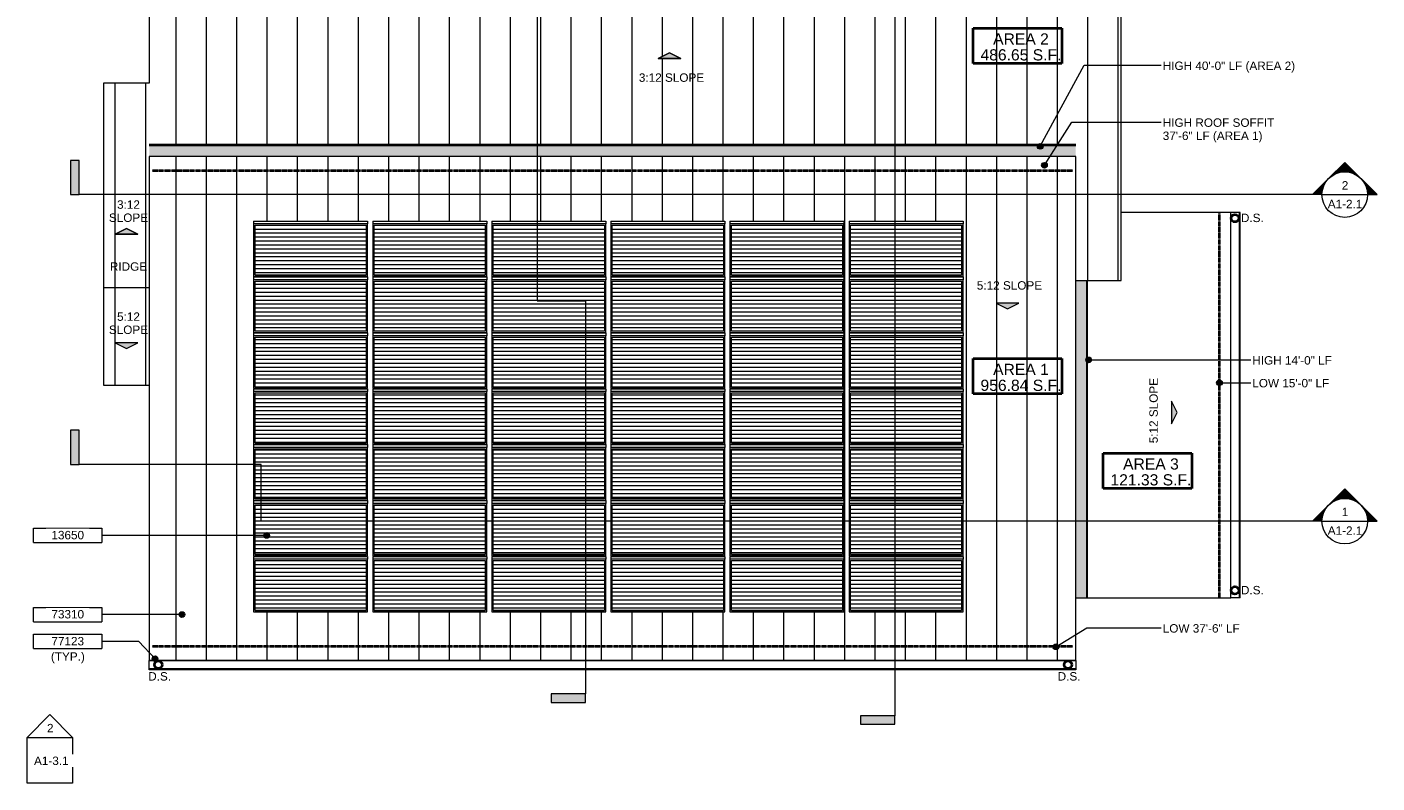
# Model space of a CAD drawing. Header units: inches. Extents: x -686 to 120, y -283 to 603.
# Tile 1 of 2: x -590 to 120, y -283 to 115. Entities that reach past the tile are written whole.
import ezdxf

# ---------------------------------------------------------------- set-up
doc = ezdxf.new("R2010")
doc.units = ezdxf.units.IN
doc.header["$MEASUREMENT"] = 0
doc.linetypes.add('1A Hidden Long', pattern=[0.21875, 0.15625, -0.0625])
for name, color, linetype, lineweight in [('A-ANNO-NOTE', 2, 'Continuous', 9), ('A-ANNO-SYMB', 6, 'Continuous', 9), ('A-ANNO-TEXT', 2, 'Continuous', 9), ('A-DETL', 5, 'Continuous', 9), ('A-DETL-GENF', 3, 'Continuous', 9), ('A-EQPM', 6, 'Continuous', 9), ('A-ROOF', 4, 'Continuous', 18), ('A-ROOF-OTLN', 4, 'Continuous', 9), ('A-ROOF-PATT', 8, 'Continuous', 18)]:
    doc.layers.add(name, color=color, linetype=linetype, lineweight=lineweight)
doc.styles.add('Arial', font='arial.ttf', dxfattribs={"height": 4.425898})
doc.styles.add('Arial_1', font='arial.ttf', dxfattribs={"height": 5.901198})

# ---------------------------------------------------------------- blocks, each defined once
blk = doc.blocks.new('Solar Panel - 30_ x 60_-2671283-Roof Plan')
at = {"layer": 'A-EQPM'}
h = blk.add_hatch(dxfattribs=at)
h.set_pattern_fill('FP_3', color=256, style=0, pattern_type=2)
h.set_pattern_definition([(180, (-411.161, -18.411), (-3e-16, -2.077), [])])
h.paths.add_polyline_path([(-470.41, -15.64), (-411.91, -15.64), (-411.91, 10.57), (-470.41, 10.57)], flags=0)
for p, q in [((-471.16, 12.8), (-411.16, 12.8)), ((-471.16, 12.8), (-471.16, 11.26)), ((-411.16, 11.26), (-471.16, 11.26)), ((-471.16, 11.26), (-471.16, -16.43)), ((-470.41, -15.74), (-470.41, 10.57)), ((-470.41, 10.57), (-411.91, 10.57)), ((-411.91, 10.57), (-411.91, -15.74)), ((-411.16, 12.8), (-411.16, 11.26)), ((-411.16, -16.43), (-411.16, 11.26)), ((-471.16, -16.43), (-411.16, -16.43)), ((-470.41, -15.64), (-411.91, -15.64)), ((-411.91, -15.74), (-470.41, -15.74))]:
    blk.add_line(p, q, dxfattribs=at)
blk = doc.blocks.new('Slope-Direction - 4_-792366-Roof Plan')
at = {"layer": 'A-DETL-GENF'}
blk.add_hatch(color=256, dxfattribs=at).paths.add_polyline_path([(0, 3), (-6, 0), (6, 0)], flags=0)
for p, q in [((0, 3), (-6, 0)), ((0, 3), (-6, 0)), ((-6, 0), (6, 0)), ((-6, 0), (6, 0)), ((6, 0), (0, 3)), ((6, 0), (0, 3))]:
    blk.add_line(p, q, dxfattribs=at)
blk = doc.blocks.new('Slope-Direction - 4_-792364-Roof Plan')
at = {"layer": 'A-DETL-GENF'}
blk.add_hatch(color=256, dxfattribs=at).paths.add_polyline_path([(6, 0), (-6, 0), (0, -3)], flags=0)
for p, q in [((0, -3), (-6, 0)), ((6, 0), (-6, 0)), ((-6, 0), (0, -3)), ((-6, 0), (6, 0)), ((0, -3), (6, 0)), ((6, 0), (0, -3))]:
    blk.add_line(p, q, dxfattribs=at)
blk = doc.blocks.new('Section - 3_32_ x 3_8_-54337-Roof Plan')
at = {"layer": 'A-ANNO-SYMB'}
blk.add_hatch(color=256, dxfattribs=at).paths.add_polyline_path([(0, 0.375), (0, 0), (-0.09375, 0), (-0.09375, 0.375)], flags=0)
for p, q in [((0, 0.375), (-0.09375, 0.375)), ((-0.09375, 0.375), (-0.09375, 0)), ((0, 0), (0, 0.375)), ((-0.09375, 0), (0, 0))]:
    blk.add_line(p, q, dxfattribs=at)
blk = doc.blocks.new('Section - Section Head - Filled-22785-Roof Plan')
at = {"layer": 'A-ANNO-SYMB'}
h = blk.add_hatch(color=256, dxfattribs=at)
edge = h.paths.add_edge_path(flags=0)
edge.add_line((-0.427, 0.177), (-0.25, 0.354))
edge.add_line((-0.25, 0.354), (-0.25, 0.25))
edge.add_arc((-0.25, 0), 0.25, 90, 135)
h = blk.add_hatch(color=256, dxfattribs=at)
edge = h.paths.add_edge_path(flags=0)
edge.add_arc((-0.25, 0), 0.25, 45, 90)
edge.add_line((-0.25, 0.25), (-0.25, 0.354))
edge.add_line((-0.25, 0.354), (-0.073, 0.177))
h = blk.add_hatch(color=256, dxfattribs=at)
edge = h.paths.add_edge_path(flags=0)
edge.add_arc((-0.25, 0), 0.25, 137.9216, 180)
edge.add_line((-0.5, 0), (-0.604, 0))
edge.add_line((-0.604, 0), (-0.436, 0.168))
h = blk.add_hatch(color=256, dxfattribs=at)
edge = h.paths.add_edge_path(flags=0)
edge.add_line((-0.064, 0.168), (0.104, 0))
edge.add_line((0.104, 0), (0, 0))
edge.add_arc((-0.25, 0), 0.25, 0, 42.0784)
for p, q in [((-0.25, 0.354), (-0.604, 0)), ((-0.25, 0.354), (-0.427, 0.177)), ((-0.25, 0.354), (0.104, 0)), ((-0.25, 0.25), (-0.25, 0.354)), ((-0.073, 0.177), (-0.25, 0.354)), ((-0.25, 0.354), (-0.25, 0.25)), ((-0.436, 0.168), (-0.604, 0)), ((0.104, 0), (-0.064, 0.168)), ((-0.604, 0), (-0.5, 0)), ((0, 0), (0.104, 0)), ((-0.5, 0), (-0.604, 0)), ((0, 0), (0.104, 0))]:
    blk.add_line(p, q, dxfattribs=at)
for start, end in [(360, 180), (137.9216, 180), (90, 135), (45, 90), (0, 42.0784), (180, 360)]:
    blk.add_arc((-0.25, 0), 0.25, start, end, dxfattribs=at)
blk = doc.blocks.new('Elevation - Detail Number-151647-Roof Plan')
at = {"layer": 'A-ANNO-SYMB'}
for p, q in [((-0.25, -0.25), (-0.25, 0.25)), ((-0.25, 0.25), (0.25, 0.25)), ((0.25, 0.25), (0.25, -0.25)), ((0.25, -0.25), (-0.25, -0.25))]:
    blk.add_line(p, q, dxfattribs=at)
blk = doc.blocks.new('Elevation - Detail Number-151370-Roof Plan')
at = {"layer": 'A-ANNO-SYMB'}
for p, q in [((0, 0.25), (-0.25, 0)), ((0.25, 0), (0, 0.25)), ((-0.25, 0), (0.25, 0))]:
    blk.add_line(p, q, dxfattribs=at)
blk = doc.blocks.new('Keynote Tag - Keynote Number - Boxed - Small-135510-Roof Plan')
at = {"layer": 'A-ANNO-NOTE'}
for p, q in [((-0.375, -0.079), (-0.375, 0.078)), ((-0.375, 0.078), (0.375, 0.078)), ((0.375, 0.078), (0.375, -0.079)), ((-0.375, -0.079), (0.375, -0.079))]:
    blk.add_line(p, q, dxfattribs=at)

msp = doc.modelspace()

# ---------------------------------------------------------------- hatches: boundary and pattern name
at = {"layer": 'A-ANNO-NOTE'}
h = msp.add_hatch(color=256, dxfattribs=at)
edge = h.paths.add_edge_path(flags=0)
edge.add_arc((-464.29, -152.73), 1.5, 0, 360)
h = msp.add_hatch(color=256, dxfattribs=at)
edge = h.paths.add_edge_path(flags=0)
edge.add_arc((-508.89, -194.39), 1.5, 0, 360)
h = msp.add_hatch(color=256, dxfattribs=at)
edge = h.paths.add_edge_path(flags=0)
edge.add_arc((-523.09, -217.64), 1.5, 0, 360)
at = {"layer": 'A-ANNO-TEXT'}
h = msp.add_hatch(color=7, dxfattribs=at)
edge = h.paths.add_edge_path(flags=0)
edge.add_arc((-57.06, 52.14), 1.5, 0, 360)
h = msp.add_hatch(color=7, dxfattribs=at)
edge = h.paths.add_edge_path(flags=0)
edge.add_arc((-54.88, 42.15), 1.5, 0, 360)
h = msp.add_hatch(color=7, dxfattribs=at)
edge = h.paths.add_edge_path(flags=0)
edge.add_arc((-31.61, -60.31), 1.5, 0, 360)
h = msp.add_hatch(color=7, dxfattribs=at)
edge = h.paths.add_edge_path(flags=0)
edge.add_arc((37.24, -72.31), 1.5, 0, 360)
h = msp.add_hatch(color=7, dxfattribs=at)
edge = h.paths.add_edge_path(flags=0)
edge.add_arc((-48.9, -211.34), 1.5, 0, 360)
at = {"layer": 'A-DETL-GENF'}
for points in [[(-64.6, 46.83), (-38.41, 46.83), (-38.41, 52.83), (-526.16, 52.83), (-526.16, 46.83), (-65.53, 46.83)], [(-38.41, -185.67), (-32.41, -185.67), (-32.41, -18.54), (-38.41, -18.54), (-38.41, -86.26)]]:
    msp.add_hatch(color=9, dxfattribs=at).paths.add_polyline_path(points, flags=0)
at = {"layer": 'A-ROOF-PATT', "lineweight": 9}
h = msp.add_hatch(dxfattribs=at)
h.set_pattern_fill('FP_7', color=256, style=0, pattern_type=2)
h.set_pattern_definition([(270, (0, 36.352), (16, 1e-15), [])])
h.paths.add_polyline_path([(-544.08, -22.38), (-526.16, -22.38), (-526.16, 52.83), (-38.41, 52.83), (-38.41, -18.54), (-14.41, -18.54), (-14.41, 169.33), (-302.16, 169.33), (-302.16, 145.33), (-526.16, 145.33), (-526.16, 85.33), (-550.16, 85.33), (-550.16, -22.38)], flags=0)
h.paths.add_polyline_path([(-536.36, 5.9), (-544.08, 5.9), (-538.08, 8.9), (-532.08, 5.9)], flags=0)
h.paths.add_polyline_path([(-258.22, 98.35), (-252.22, 101.35), (-246.22, 98.35)], flags=0)
h = msp.add_hatch(dxfattribs=at)
h.set_pattern_fill('FP_1', color=256, style=0, pattern_type=2)
h.set_pattern_definition([(90, (0, -75.157), (-16, 1e-15), [])])
h.paths.add_polyline_path([(-526.16, -218.54), (-38.41, -218.54), (-38.41, 46.83), (-526.16, 46.83), (-526.16, -86.26)], flags=0)
h.paths.add_polyline_path([(-407.72, -192.97), (-408.47, -192.97), (-408.47, -163.74), (-348.47, -163.74), (-348.47, -192.97), (-401.22, -192.97)], flags=0)
h.paths.add_polyline_path([(-98.47, -192.97), (-157.72, -192.97), (-157.72, -163.74), (-97.72, -163.74), (-97.72, -192.97)], flags=0)
h.paths.add_polyline_path([(-285.79, -192.97), (-345.79, -192.97), (-345.79, -163.74), (-285.79, -163.74), (-285.79, -192.28)], flags=0)
h.paths.add_polyline_path([(-282.35, -192.97), (-283.1, -192.97), (-283.1, -163.74), (-223.1, -163.74), (-223.1, -192.97), (-253.1, -192.97)], flags=0)
h.paths.add_polyline_path([(-220.41, -192.97), (-220.41, -163.74), (-160.41, -163.74), (-160.41, -192.97), (-219.66, -192.97)], flags=0)
h.paths.add_polyline_path([(-411.16, -192.97), (-471.16, -192.97), (-471.16, -163.74), (-411.16, -163.74), (-411.16, -192.28)], flags=0)
h.paths.add_polyline_path([(-97.72, -163.55), (-157.72, -163.55), (-157.72, -134.31), (-97.72, -134.31), (-97.72, -162.85)], flags=0)
h.paths.add_polyline_path([(-378.47, -163.55), (-408.47, -163.55), (-408.47, -134.31), (-348.47, -134.31), (-348.47, -163.55), (-349.22, -163.55)], flags=0)
h.paths.add_polyline_path([(-223.1, -163.55), (-283.1, -163.55), (-283.1, -134.31), (-223.1, -134.31), (-223.1, -162.85)], flags=0)
h.paths.add_polyline_path([(-286.54, -163.55), (-345.79, -163.55), (-345.79, -134.31), (-285.79, -134.31), (-285.79, -163.55)], flags=0)
h.paths.add_polyline_path([(-161.16, -163.55), (-220.41, -163.55), (-220.41, -134.31), (-160.41, -134.31), (-160.41, -163.55)], flags=0)
h.paths.add_polyline_path([(-441.16, -163.55), (-471.16, -163.55), (-471.16, -134.31), (-411.16, -134.31), (-411.16, -163.55), (-411.91, -163.55)], flags=0)
h.paths.add_polyline_path([(-408.47, -134.12), (-408.47, -104.89), (-348.47, -104.89), (-348.47, -134.12), (-407.72, -134.12)], flags=0)
h.paths.add_polyline_path([(-156.97, -134.12), (-157.72, -134.12), (-157.72, -104.89), (-97.72, -104.89), (-97.72, -134.12), (-127.72, -134.12)], flags=0)
h.paths.add_polyline_path([(-160.41, -134.12), (-220.41, -134.12), (-220.41, -104.89), (-160.41, -104.89), (-160.41, -133.43)], flags=0)
h.paths.add_polyline_path([(-282.35, -134.12), (-283.1, -134.12), (-283.1, -104.89), (-223.1, -104.89), (-223.1, -134.12), (-253.1, -134.12)], flags=0)
h.paths.add_polyline_path([(-285.79, -134.12), (-345.79, -134.12), (-345.79, -104.89), (-285.79, -104.89), (-285.79, -133.43)], flags=0)
h.paths.add_polyline_path([(-457.17, -134.12), (-471.16, -134.12), (-471.16, -104.89), (-411.16, -104.89), (-411.16, -134.12), (-441.16, -134.12)], flags=0)
h.paths.add_polyline_path([(-408.47, -104.7), (-408.47, -75.47), (-348.47, -75.47), (-348.47, -104.7), (-407.72, -104.7)], flags=0)
h.paths.add_polyline_path([(-177.42, -104.7), (-220.41, -104.7), (-220.41, -75.47), (-160.41, -75.47), (-160.41, -104.7), (-161.16, -104.7)], flags=0)
h.paths.add_polyline_path([(-127.72, -104.7), (-157.72, -104.7), (-157.72, -75.47), (-97.72, -75.47), (-97.72, -104.7), (-121.48, -104.7)], flags=0)
h.paths.add_polyline_path([(-315.79, -104.7), (-345.79, -104.7), (-345.79, -75.47), (-285.79, -75.47), (-285.79, -104.7), (-289.32, -104.7)], flags=0)
h.paths.add_polyline_path([(-283.1, -104.7), (-283.1, -75.47), (-223.1, -75.47), (-223.1, -104.7), (-282.35, -104.7)], flags=0)
h.paths.add_polyline_path([(-411.16, -104.7), (-471.16, -104.7), (-471.16, -75.47), (-411.16, -75.47), (-411.16, -104.01)], flags=0)
h.paths.add_polyline_path([(-121.48, -75.28), (-157.72, -75.28), (-157.72, -46.05), (-97.72, -46.05), (-97.72, -75.28), (-98.47, -75.28)], flags=0)
h.paths.add_polyline_path([(-408.47, -75.28), (-408.47, -46.05), (-348.47, -46.05), (-348.47, -75.28), (-407.72, -75.28)], flags=0)
h.paths.add_polyline_path([(-190.41, -75.28), (-220.41, -75.28), (-220.41, -46.05), (-160.41, -46.05), (-160.41, -75.28), (-177.42, -75.28)], flags=0)
h.paths.add_polyline_path([(-285.79, -75.28), (-345.79, -75.28), (-345.79, -46.05), (-285.79, -46.05), (-285.79, -74.58)], flags=0)
h.paths.add_polyline_path([(-441.16, -75.28), (-471.16, -75.28), (-471.16, -46.05), (-411.16, -46.05), (-411.16, -75.28), (-411.91, -75.28)], flags=0)
h.paths.add_polyline_path([(-283.1, -75.28), (-283.1, -46.05), (-223.1, -46.05), (-223.1, -75.28), (-282.35, -75.28)], flags=0)
h.paths.add_polyline_path([(-349.22, -45.85), (-408.47, -45.85), (-408.47, -16.62), (-348.47, -16.62), (-348.47, -45.85)], flags=0)
h.paths.add_polyline_path([(-121.48, -45.85), (-157.72, -45.85), (-157.72, -16.62), (-97.72, -16.62), (-97.72, -45.85), (-98.47, -45.85)], flags=0)
h.paths.add_polyline_path([(-441.16, -45.85), (-471.16, -45.85), (-471.16, -16.62), (-411.16, -16.62), (-411.16, -45.85), (-411.91, -45.85)], flags=0)
h.paths.add_polyline_path([(-253.1, -45.85), (-283.1, -45.85), (-283.1, -16.62), (-223.1, -16.62), (-223.1, -45.85), (-233.37, -45.85)], flags=0)
h.paths.add_polyline_path([(-285.79, -45.85), (-345.79, -45.85), (-345.79, -16.62), (-285.79, -16.62), (-285.79, -45.16)], flags=0)
h.paths.add_polyline_path([(-161.16, -45.85), (-220.41, -45.85), (-220.41, -16.62), (-160.41, -16.62), (-160.41, -45.85)], flags=0)
h.paths.add_polyline_path([(-74.31, -33.46), (-80.31, -30.46), (-68.31, -30.46)], flags=0)
h.paths.add_polyline_path([(-348.47, -16.43), (-408.47, -16.43), (-408.47, 12.8), (-348.47, 12.8), (-348.47, -15.74)], flags=0)
h.paths.add_polyline_path([(-219.66, -16.43), (-220.41, -16.43), (-220.41, 12.8), (-160.41, 12.8), (-160.41, -16.43), (-190.41, -16.43)], flags=0)
h.paths.add_polyline_path([(-127.72, -16.43), (-157.72, -16.43), (-157.72, 12.8), (-97.72, 12.8), (-97.72, -16.43), (-98.47, -16.43)], flags=0)
h.paths.add_polyline_path([(-283.1, -16.43), (-283.1, 12.8), (-223.1, 12.8), (-223.1, -16.43), (-282.35, -16.43)], flags=0)
h.paths.add_polyline_path([(-345.04, -16.43), (-345.79, -16.43), (-345.79, 12.8), (-285.79, 12.8), (-285.79, -16.43), (-315.79, -16.43)], flags=0)
h.paths.add_polyline_path([(-470.41, -16.43), (-471.16, -16.43), (-471.16, 12.8), (-411.16, 12.8), (-411.16, -16.43), (-441.16, -16.43)], flags=0)
h = msp.add_hatch(dxfattribs=at)
h.set_pattern_fill('FP_8', color=256, style=0, pattern_type=2)
h.set_pattern_definition([(90, (0, -21.829), (-16, 1e-15), [])])
h.paths.add_polyline_path([(-532.08, -73.67), (-526.16, -73.67), (-526.16, -22.38), (-550.16, -22.38), (-550.16, -73.67), (-544.08, -73.67)], flags=0)
h.paths.add_polyline_path([(-538.08, -54.38), (-544.08, -51.38), (-532.08, -51.38)], flags=0)

# ---------------------------------------------------------------- linework, layer by layer
at = {"layer": 'A-ANNO-NOTE'}
for p, q in [((-542.87, -152.73), (-551.02, -152.73)), ((-464.29, -152.73), (-542.87, -152.73)), ((-538.63, -194.39), (-551.02, -194.39)), ((-508.89, -194.39), (-538.63, -194.39)), ((-531.63, -208.58), (-551.02, -208.58)), ((-523.09, -217.64), (-531.63, -208.58))]:
    msp.add_line(p, q, dxfattribs=at)
for centre in [(-464.29, -152.73), (-508.89, -194.39), (-523.09, -217.64)]:
    msp.add_circle(centre, 1.5, dxfattribs=at)
at = {"layer": 'A-ANNO-SYMB'}
for p, q in [((-133.63, 234.41), (-133.63, -247.65)), ((-321.99, 157.37), (-321.99, -29.13)), ((91.22, 26.72), (-563.03, 26.72)), ((91.22, 26.72), (115.22, 26.72)), ((-321.99, -29.13), (-296.52, -29.13)), ((-296.52, -29.13), (-296.52, -236.18)), ((-467.21, -115.31), (-563.01, -115.31)), ((-467.21, -145.23), (-467.21, -115.31)), ((91.22, -145.23), (-467.21, -145.23)), ((91.22, -145.23), (115.22, -145.23))]:
    msp.add_line(p, q, dxfattribs=at)
at = {"layer": 'A-ANNO-TEXT', "color": 7}
for p, q in [((-57.06, 52.14), (-34.03, 94.8)), ((-34.03, 94.8), (6.66, 94.8)), ((-54.88, 42.15), (-40.44, 64.87)), ((-40.44, 64.87), (6.66, 64.87)), ((-31.61, -60.31), (53.8, -60.31)), ((37.24, -72.31), (53.8, -72.31)), ((-48.9, -211.34), (-32.49, -201.43)), ((-32.49, -201.43), (6.66, -201.43))]:
    msp.add_line(p, q, dxfattribs=at)
for centre in [(-57.06, 52.14), (-54.88, 42.15), (-31.61, -60.31), (37.24, -72.31), (-48.9, -211.34)]:
    msp.add_circle(centre, 1.5, dxfattribs=at)
at = {"layer": 'A-DETL', "lineweight": 40}
for p, q in [((-92.37, 114.39), (-45.79, 114.39)), ((-92.37, 95.8), (-92.37, 114.39)), ((-45.79, 114.39), (-45.79, 95.8)), ((-45.79, 95.8), (-92.37, 95.8)), ((-38.41, 52.83), (-526.16, 52.83)), ((-92.37, -59.61), (-45.79, -59.61)), ((-92.37, -78.2), (-92.37, -59.61)), ((-45.79, -59.61), (-45.79, -78.2)), ((-45.79, -78.2), (-92.37, -78.2)), ((-23.95, -109.39), (22.63, -109.39)), ((-23.95, -127.98), (-23.95, -109.39)), ((22.63, -109.39), (22.63, -127.98)), ((22.63, -127.98), (-23.95, -127.98))]:
    msp.add_line(p, q, dxfattribs=at)
at = {"layer": 'A-DETL', "linetype": '1A Hidden Long', "lineweight": 40}
for p, q in [((-524.66, 39.33), (-39.91, 39.33)), ((37.21, -185.67), (37.21, 17.33)), ((-524.66, -211.04), (-39.91, -211.04))]:
    msp.add_line(p, q, dxfattribs=at)
at = {"layer": 'A-DETL', "lineweight": 18}
for p, q in [((43.21, 17.33), (-14.41, 17.33)), ((43.21, -185.67), (43.21, 17.33)), ((-38.41, -185.67), (43.21, -185.67))]:
    msp.add_line(p, q, dxfattribs=at)
at = {"layer": 'A-DETL'}
for p, q in [((48.21, 17.33), (43.21, 17.33)), ((47.71, 17.33), (47.71, -185.67)), ((48.21, -185.67), (48.21, 17.33)), ((48.21, -185.67), (43.21, -185.67))]:
    msp.add_line(p, q, dxfattribs=at)
at = {"layer": 'A-DETL', "lineweight": 30}
msp.add_line((-32.41, -185.67), (-32.41, -18.54), dxfattribs=at)
at = {"layer": 'A-DETL', "lineweight": 40}
for centre in [(45.39, 14.3), (45.39, -181.7), (-521.39, -220.79), (-42.52, -220.79)]:
    msp.add_circle(centre, 2, dxfattribs=at)
at = {"layer": 'A-ROOF'}
for p, q in [((-14.41, -18.54), (-14.41, 169.33)), ((-526.16, 145.33), (-526.16, 85.33)), ((-526.16, 85.33), (-550.16, 85.33)), ((-550.16, 85.33), (-550.16, -73.67)), ((-526.16, 46.83), (-526.16, -218.54)), ((-38.41, 46.83), (-526.16, 46.83)), ((-38.41, -218.54), (-38.41, 46.83)), ((-38.41, -18.54), (-14.41, -18.54)), ((-526.16, -22.38), (-550.16, -22.38)), ((-550.16, -73.67), (-526.16, -73.67)), ((-526.16, -218.54), (-38.41, -218.54))]:
    msp.add_line(p, q, dxfattribs=at)
at = {"layer": 'A-ROOF-OTLN'}
for p, q in [((-526.16, -223.54), (-526.16, -218.54)), ((-38.41, -218.67), (-526.16, -218.67)), ((-38.41, -218.54), (-38.41, -223.54)), ((-38.41, -222.92), (-526.16, -222.92)), ((-38.41, -223.04), (-526.16, -223.04)), ((-38.41, -223.54), (-526.16, -223.54))]:
    msp.add_line(p, q, dxfattribs=at)

# ---------------------------------------------------------------- block references
at = {"layer": 'A-ANNO-NOTE', "xscale": 47.99999999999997, "yscale": 47.99999999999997, "zscale": 47.99999999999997}
for p in [(-569.02, -152.7), (-569.02, -194.36), (-569.02, -208.55)]:
    msp.add_blockref('Keynote Tag - Keynote Number - Boxed - Small-135510-Roof Plan', p, dxfattribs=at)
at = {"layer": 'A-ANNO-SYMB', "xscale": 47.99999999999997, "yscale": 47.99999999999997, "zscale": 47.99999999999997}
for name, p in [('Section - 3_32_ x 3_8_-54337-Roof Plan', (-563.03, 26.72)), ('Section - 3_32_ x 3_8_-54337-Roof Plan', (-563.01, -115.31)), ('Elevation - Detail Number-151370-Roof Plan', (-578.47, -259.09)), ('Elevation - Detail Number-151647-Roof Plan', (-578.47, -271.09))]:
    msp.add_blockref(name, p, dxfattribs=at)
at = {"layer": 'A-ANNO-SYMB', "extrusion": (0, 0, -1), "xscale": 47.99999999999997, "yscale": 47.99999999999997, "zscale": 47.99999999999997}
for p in [(-91.22, 26.72), (-91.22, -145.23)]:
    msp.add_blockref('Section - Section Head - Filled-22785-Roof Plan', p, dxfattribs=at)
at = {"layer": 'A-ANNO-SYMB', "xscale": 47.99999999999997, "yscale": 47.99999999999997, "zscale": 47.99999999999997, "rotation": 89.99999999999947}
for p in [(-296.52, -236.18), (-133.63, -247.65)]:
    msp.add_blockref('Section - 3_32_ x 3_8_-54337-Roof Plan', p, dxfattribs=at)
at = {"layer": 'A-DETL-GENF'}
for name, p, rotation in [('Slope-Direction - 4_-792364-Roof Plan', (-252.22, 98.35), 180), ('Slope-Direction - 4_-792364-Roof Plan', (-538.08, 5.9), 180), ('Slope-Direction - 4_-792366-Roof Plan', (-74.31, -30.46), 180), ('Slope-Direction - 4_-792366-Roof Plan', (-538.08, -51.38), 180), ('Slope-Direction - 4_-792366-Roof Plan', (11.93, -88.05), 269.9999999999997)]:
    msp.add_blockref(name, p, dxfattribs=dict(at, rotation=rotation))
at = {"layer": 'A-EQPM'}
for p in [(0, 0), (62.69, 0), (125.38, 0), (188.06, 0), (250.75, 0), (313.44, 0), (0, -29.42), (62.69, -29.42), (125.38, -29.42), (188.06, -29.42), (250.75, -29.42), (313.44, -29.42), (0, -58.85), (62.69, -58.85), (125.38, -58.85), (188.06, -58.85), (250.75, -58.85), (313.44, -58.85), (0, -88.27), (62.69, -88.27), (125.38, -88.27), (188.06, -88.27), (250.75, -88.27), (313.44, -88.27), (0, -117.69), (62.69, -117.69), (125.38, -117.69), (188.06, -117.69), (250.75, -117.69), (313.44, -117.69), (0, -147.12), (62.69, -147.12), (125.38, -147.12), (188.06, -147.12), (250.75, -147.12), (313.44, -147.12), (0, -176.54), (62.69, -176.54), (125.38, -176.54), (188.06, -176.54), (250.75, -176.54), (313.44, -176.54)]:
    msp.add_blockref('Solar Panel - 30_ x 60_-2671283-Roof Plan', p, dxfattribs=at)

# ---------------------------------------------------------------- texts
at = {"layer": 'A-ANNO-SYMB', "attachment_point": 2, "line_spacing_factor": 0.938532, "style": 'Arial'}
for s, insert, char_height, width in [('2', (103.38, 33.8), 4.43, 4.104), ('A1-2.1', (103.38, 23.98), 4.426, 21.708), ('1', (103.38, -138.15), 4.43, 4.104), ('A1-2.1', (103.38, -147.97), 4.426, 21.708)]:
    msp.add_mtext(s, dxfattribs=dict(at, insert=insert, char_height=char_height, width=width))
at = {"layer": 'A-ANNO-TEXT', "color": 7, "line_spacing_factor": 0.938532}
for s, insert, char_height, width, attachment_point, style in [('AREA 2', (-67.23, 111.62), 5.901, 34.92, 2, 'Arial_1'), ('486.65 S.F.', (-67.23, 103.26), 5.9012, 50.832, 2, 'Arial_1'), ('HIGH 40\'-0" LF (AREA 2)', (7.41, 96.77), 4.4259, 82.89, 1, 'Arial'), ('3:12 SLOPE', (-251.19, 90.54), 4.426, 40.986, 2, 'Arial'), ('HIGH ROOF SOFFIT\\P37\'-6" LF (AREA 1)', (7.41, 66.84), 4.4259, 69.822, 1, 'Arial'), ('3:12\\PSLOPE', (-537.05, 23.69), 4.426, 24.57, 2, 'Arial'), ('D.S.', (54.58, 16.68), 4.426, 14.31, 2, 'Arial'), ('RIDGE', (-537.05, -8.94), 4.426, 23.274, 2, 'Arial'), ('5:12 SLOPE', (-73.29, -18.89), 4.426, 40.986, 2, 'Arial'), ('5:12\\PSLOPE', (-537.05, -35.31), 4.426, 24.57, 2, 'Arial'), ('AREA 1', (-67.23, -62.38), 5.901, 34.92, 2, 'Arial_1'), ('HIGH 14\'-0" LF', (54.55, -58.34), 4.4259, 49.788, 1, 'Arial'), ('956.84 S.F.', (-67.23, -70.74), 5.9012, 50.832, 2, 'Arial_1'), ('LOW 15\'-0" LF', (54.55, -70.34), 4.4259, 48.168, 1, 'Arial'), ('AREA 3', (1.19, -112.16), 5.901, 34.92, 2, 'Arial_1'), ('121.33 S.F.', (1.19, -120.51), 5.9012, 50.832, 2, 'Arial_1'), ('D.S.', (54.58, -179.32), 4.426, 14.31, 2, 'Arial'), ('LOW 37\'-6" LF', (7.41, -199.46), 4.4259, 48.168, 1, 'Arial'), ('(TYP.)', (-568.95, -214.28), 4.426, 21.114, 2, 'Arial'), ('D.S.', (-520.65, -224.72), 4.426, 14.31, 2, 'Arial'), ('D.S.', (-41.9, -224.72), 4.426, 14.31, 2, 'Arial')]:
    msp.add_mtext(s, dxfattribs=dict(at, insert=insert, char_height=char_height, width=width, attachment_point=attachment_point, style=style))
at = {"layer": 'A-ANNO-TEXT', "color": 7, "insert": (0.36, -87.02), "char_height": 4.426, "width": 40.986, "attachment_point": 2, "rotation": 90, "line_spacing_factor": 0.938532, "style": 'Arial'}
msp.add_mtext('5:12 SLOPE', dxfattribs=at)

# ---------------------------------------------------------------- next in the draw order: texts
at = {"layer": 'A-ANNO-NOTE', "char_height": 4.426, "width": 20.52, "attachment_point": 2, "line_spacing_factor": 0.938532, "style": 'Arial', "bg_fill": 3, "box_fill_scale": 1.25, "bg_fill_color": 0, "bg_fill_transparency": 0}
for s, insert in [('13650', (-569.03, -150.35)), ('73310', (-569.03, -192)), ('77123', (-569.03, -206.2))]:
    msp.add_mtext(s, dxfattribs=dict(at, insert=insert))
at = {"layer": 'A-ANNO-SYMB', "attachment_point": 2, "line_spacing_factor": 0.938532, "style": 'Arial', "bg_fill": 3, "box_fill_scale": 1.25, "bg_fill_color": 0, "bg_fill_transparency": 0}
for s, insert, char_height, width in [('2', (-578.21, -251.97), 4.43, 4.104), ('A1-3.1', (-577.67, -269.18), 4.426, 21.708)]:
    msp.add_mtext(s, dxfattribs=dict(at, insert=insert, char_height=char_height, width=width))

doc.saveas('drawing.dxf')
